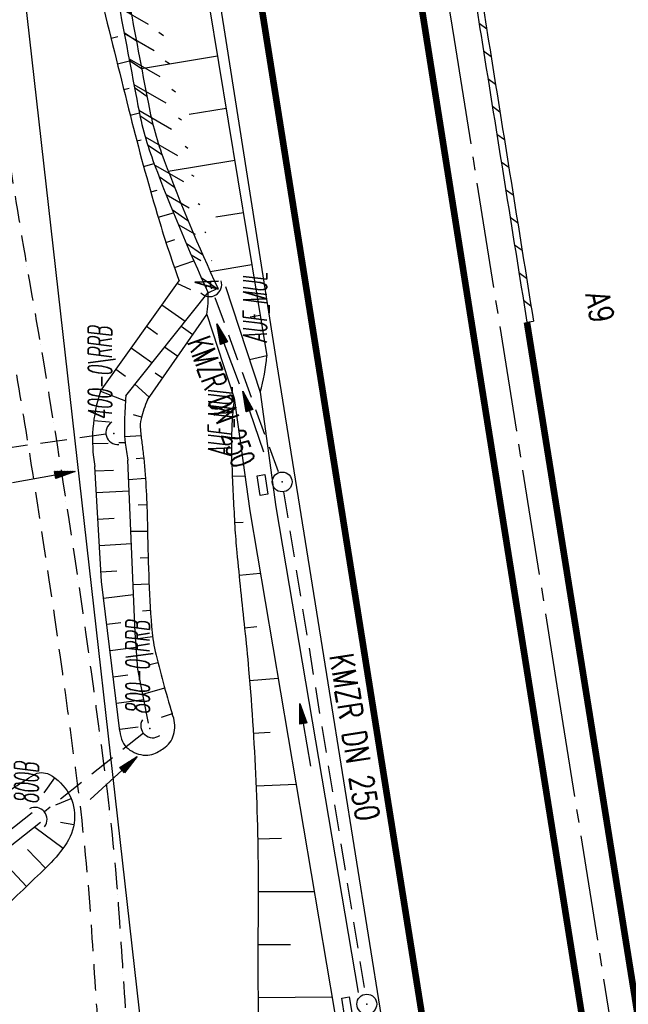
# Model space of a CAD drawing. Extents: x 447426 to 448116, y 440349 to 441552.
# Tile 26 of 96: x 447787 to 447833, y 440771 to 440846. Entities that reach past the tile are written whole.
import ezdxf
from ezdxf.enums import TextEntityAlignment as Align

# ---------------------------------------------------------------- set-up
doc = ezdxf.new("R2010")
doc.units = 0
doc.header["$LTSCALE"] = 2
doc.header["$MEASUREMENT"] = 0
for name, pattern in [('ACHSE', [5.5, 4, -0.5, 0.5, -0.5]), ('AUSGEZOGEN', [0]), ('GESTRICH-X2', [1.5, 1, -0.5])]:
    doc.linetypes.add(name, pattern=pattern)
doc.layers.get('0').update_dxf_attribs({"linetype": 'AUSGEZOGEN'})
for name, color, linetype in [('208-GRENZL-BAB', 7, 'AUSGEZOGEN'), ('ACHSETOP', 250, 'ACHSE'), ('ANMERKUNG', 7, 'CONTINUOUS'), ('BOESCHG', 250, 'AUSGEZOGEN'), ('DURCHL', 200, 'GESTRICH-X2'), ('FBRTOP', 250, 'AUSGEZOGEN'), ('GRABEN', 250, 'AUSGEZOGEN'), ('KANAL', 7, 'GESTRICH-X2'), ('MULDE', 250, 'AUSGEZOGEN'), ('PFEIL', 7, 'CONTINUOUS'), ('PFEILTOP', 200, 'AUSGEZOGEN'), ('Rinne', 200, 'CONTINUOUS'), ('SCHLITZRINNE', 200, 'AUSGEZOGEN'), ('SCHRIFT', 7, 'AUSGEZOGEN'), ('SCHSYMBOL', 200, 'AUSGEZOGEN'), ('TEXTO', 4, 'CONTINUOUS'), ('WEG', 250, 'GESTRICH-X2')]:
    doc.layers.add(name, color=color, linetype=linetype)
doc.styles.add('ROMANS', font='romans.shx', dxfattribs={"width": 0.8})

# ---------------------------------------------------------------- blocks, each defined once
blk = doc.blocks.new('DL')
at = {"color": 0}
blk.add_arc((-0.3106833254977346, 0.0246800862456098), 0.9100732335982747, 282.5363002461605, 77.46369975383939, dxfattribs=at)
blk.add_point((0.5969366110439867, 0.0027149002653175), dxfattribs=at)
blk = doc.blocks.new('42')
at = {"color": 0}
blk.add_arc((-0.0246800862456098, -0.3106833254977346), 0.9100732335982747, 12.53630024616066, 167.4636997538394, dxfattribs=at)
blk.add_point((0, 0), dxfattribs=at)
blk = doc.blocks.new('GST')
at = {"color": 0}
blk.add_circle((0, 0), 0.75, dxfattribs=at)
blk.add_point((0, 0), dxfattribs=at)
blk = doc.blocks.new('17')
blk.add_lwpolyline([(-0.7551444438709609, -1.217819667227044), (0.7477110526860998, -1.217819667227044), (0.7477110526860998, -1.800570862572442), (-0.7551444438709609, -1.800570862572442)], close=True)
blk.add_blockref('GST', (0, 0))
blk = doc.blocks.new('PFEIL2')
at = {"color": 0}
for p, q in [((0.8796887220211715, 0.0024565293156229), (-2.401395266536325, -0.0115320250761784)), ((0.8808543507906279, -0.2709205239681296), (0.8785230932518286, 0.2758335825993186)), ((0.8785230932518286, 0.2758335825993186), (2.429089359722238, 0.0090619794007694)), ((0.9110887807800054, 0.2702307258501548), (0.8785706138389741, 0.2646884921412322)), ((0.9651190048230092, 0.2609349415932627), (0.8786494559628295, 0.2461975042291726)), ((1.01914922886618, 0.2516391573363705), (0.8787282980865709, 0.2277065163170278)), ((1.073179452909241, 0.24234337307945), (0.8788071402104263, 0.2092155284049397)), ((1.127209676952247, 0.2330475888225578), (0.8788859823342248, 0.1907245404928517)), ((1.181239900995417, 0.2237518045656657), (0.8789648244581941, 0.1722335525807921)), ((1.235270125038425, 0.2144560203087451), (0.8790436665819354, 0.1537425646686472)), ((1.289300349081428, 0.2051602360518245), (0.8791225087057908, 0.1352515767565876)), ((1.34333057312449, 0.195864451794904), (0.8792013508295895, 0.1167605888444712)), ((1.397360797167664, 0.1865686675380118), (0.8792801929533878, 0.0982696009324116)), ((1.451391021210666, 0.1772728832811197), (0.8793590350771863, 0.0797786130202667)), ((1.505421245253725, 0.1679770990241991), (0.8794378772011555, 0.0612876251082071)), ((1.559451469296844, 0.1586813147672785), (0.8795167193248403, 0.0427966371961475)), ((1.613481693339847, 0.1493855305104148), (0.8795955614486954, 0.024305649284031)), ((1.66751191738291, 0.140089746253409), (0.8796744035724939, 0.005814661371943)), ((1.721542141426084, 0.1307939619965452), (0.8797532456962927, -0.0126763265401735)), ((1.775572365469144, 0.1214981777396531), (0.8798320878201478, -0.0311673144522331)), ((1.82960258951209, 0.1122023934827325), (0.8799109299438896, -0.0496583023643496)), ((1.883632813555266, 0.1029066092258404), (0.8799897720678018, -0.0681492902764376)), ((1.937663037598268, 0.0936108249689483), (0.8800686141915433, -0.08664027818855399)), ((1.991693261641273, 0.0843150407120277), (0.8801474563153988, -0.105131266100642)), ((2.045723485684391, 0.0750192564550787), (0.8802262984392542, -0.1236222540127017)), ((2.099753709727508, 0.0657234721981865), (0.8803051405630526, -0.1421132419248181)), ((2.153783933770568, 0.056427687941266), (0.8803839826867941, -0.1606042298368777)), ((2.207814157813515, 0.0471319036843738), (0.8804628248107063, -0.1790952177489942)), ((2.261844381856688, 0.0378361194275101), (0.8805416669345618, -0.1975862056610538)), ((2.31587460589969, 0.0285403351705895), (0.8806205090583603, -0.2160771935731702)), ((2.36990482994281, 0.0192445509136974), (0.8806993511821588, -0.2345681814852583)), ((2.423935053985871, 0.009948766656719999), (0.8807781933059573, -0.2530591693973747)), ((2.429089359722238, 0.0090619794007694), (0.8808543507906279, -0.2709205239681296))]:
    blk.add_line(p, q, dxfattribs=at)

msp = doc.modelspace()

# ---------------------------------------------------------------- hatches: boundary and pattern name
at = {"layer": 'PFEILTOP'}
h = msp.add_hatch(dxfattribs=at)
h.set_pattern_fill('_USER', color=256, scale=1.5, angle=45, style=0, pattern_type=0)
h.set_pattern_definition([(330.0705341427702, (447756.0982491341, 441019.2997074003), (0.7484002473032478, 1.299960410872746), [])])
edge = h.paths.add_edge_path()
edge.add_arc((447777.4187976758, 441030.6992129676), 25.15267427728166, 166.2060873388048, 173.0821012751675)
edge.add_arc((447758.6244183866, 441032.9795401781), 6.220464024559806, 173.0821012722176, 187.2897312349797)
edge.add_arc((447882.7981571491, 441048.8639434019), 131.4060529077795, 187.2897312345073, 189.2050634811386)
edge.add_arc((447769.0204047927, 441030.4256490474), 16.14397054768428, 189.2050612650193, 194.7319503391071)
edge.add_arc((449313.8802607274, 441436.6330090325), 1613.515684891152, 194.7319525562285, 195.0281644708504)
edge.add_arc((453710.7482485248, 442617.0870550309), 6166.088568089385, 195.0281644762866, 195.1796752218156)
edge.add_arc((456083.849496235, 443260.9405184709), 8624.981980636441, 195.1796752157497, 195.2931305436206)
edge.add_arc((441467.1404413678, 439264.1449665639), 6528.319912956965, 15.162729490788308, 15.293130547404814, ccw=False)
edge.add_arc((446638.8485723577, 440665.6551099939), 1170.074334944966, 13.66950498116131, 15.162729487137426, ccw=False)
edge.add_arc((447383.2620127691, 440846.7038499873), 403.9607555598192, 11.128854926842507, 13.669504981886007, ccw=False)
edge.add_arc((445196.4643390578, 440416.5273990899), 2632.667969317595, 10.783410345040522, 11.128854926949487, ccw=False)
edge.add_arc((443527.3472828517, 440098.6271328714), 4331.789014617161, 10.51409847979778, 10.783410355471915, ccw=False)
edge.add_arc((419448.5343821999, 435629.754196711), 28821.78811678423, 10.48867414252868, 10.514098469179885, ccw=False)
edge.add_arc((501532.8930700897, 450826.4081835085), 54657.43225329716, 190.4886741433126, 190.5071369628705)
edge.add_arc((449026.5121298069, 441088.1604866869), 1255.620414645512, 190.5071369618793, 190.6874300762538)
edge.add_arc((468808.1473932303, 444821.4446900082), 21386.45508780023, 190.6874300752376, 190.7311091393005)
edge.add_arc((447821.7007135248, 440844.2116504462), 26.46148079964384, 190.7311091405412, 200.6342967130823)
edge.add_arc((447930.7208922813, 440885.2641367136), 142.9548540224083, 200.6342967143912, 204.8643071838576)
edge.add_arc((447777.4187976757, 441030.6992129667), 24.35267427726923, 166.2060873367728, 173.0821012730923)
edge.add_arc((447758.6244183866, 441032.979540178), 5.420464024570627, 173.0821012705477, 187.289731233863)
edge.add_arc((447882.7981571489, 441048.8639434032), 130.6060529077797, 187.2897312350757, 189.2050634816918)
edge.add_arc((447769.0204047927, 441030.4256490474), 15.34397054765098, 189.2050611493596, 194.7319502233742)
edge.add_arc((449313.8802607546, 441436.633009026), 1612.715684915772, 194.7319525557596, 195.0281644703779)
edge.add_arc((453710.7482485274, 442617.0870550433), 6165.28856809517, 195.0281644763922, 195.1796752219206)
edge.add_arc((456083.8494962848, 443260.9405185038), 8624.181980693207, 195.1796752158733, 195.2931305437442)
edge.add_arc((441467.1404413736, 439264.1449665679), 6529.11991295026, 15.16272949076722, 15.293130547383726, ccw=False)
edge.add_arc((446638.8485723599, 440665.6551099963), 1170.874334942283, 13.669504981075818, 15.162729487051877, ccw=False)
edge.add_arc((447383.2620127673, 440846.703849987), 404.7607555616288, 11.128854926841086, 13.669504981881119, ccw=False)
edge.add_line((447752.9915361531, 441036.6963721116), (447753.7684638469, 441036.5056278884))
h = msp.add_hatch(dxfattribs=at)
h.set_pattern_fill('_USER', color=256, scale=1.5, angle=45, style=0, pattern_type=0)
h.set_pattern_definition([(325.5891009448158, (447783.1063194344, 440910.9329115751), (0.8476859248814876, 1.23750901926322), [])])
edge = h.paths.add_edge_path()
edge.add_arc((445196.4643390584, 440416.5273990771), 2633.467969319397, 10.783410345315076, 11.12885492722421, ccw=False)
edge.add_arc((443527.3472828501, 440098.6271328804), 4332.589014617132, 10.514098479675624, 10.78341035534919, ccw=False)
edge.add_arc((419448.5343820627, 435629.7541966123), 28822.58811693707, 10.488674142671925, 10.514098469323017, ccw=False)
edge.add_arc((501532.8930700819, 450826.4081835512), 54656.63225329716, 190.4886741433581, 190.507136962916)
edge.add_arc((449026.5121298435, 441088.1604866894), 1254.820414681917, 190.5071369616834, 190.6874300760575)
edge.add_arc((468808.1473932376, 444821.4446899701), 21385.65508780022, 190.6874300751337, 190.7311091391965)
edge.add_arc((447821.7007135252, 440844.2116504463), 25.66148079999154, 190.7311091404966, 200.6342967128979)
edge.add_arc((447930.7208922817, 440885.2641367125), 142.1548540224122, 200.6342967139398, 204.8643071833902)
edge.add_arc((447777.4187976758, 441030.6992129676), 25.15267427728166, 166.2060873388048, 173.0821012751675)
edge.add_arc((447758.6244183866, 441032.9795401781), 6.220464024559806, 173.0821012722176, 187.2897312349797)
edge.add_arc((447882.7981571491, 441048.8639434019), 131.4060529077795, 187.2897312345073, 189.2050634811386)
edge.add_arc((447769.0204047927, 441030.4256490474), 16.14397054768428, 189.2050612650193, 194.7319503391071)
edge.add_arc((449313.8802607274, 441436.6330090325), 1613.515684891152, 194.7319525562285, 195.0281644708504)
edge.add_arc((453710.7482485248, 442617.0870550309), 6166.088568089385, 195.0281644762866, 195.1796752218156)
edge.add_arc((456083.849496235, 443260.9405184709), 8624.981980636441, 195.1796752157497, 195.2931305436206)
edge.add_arc((441467.1404413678, 439264.1449665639), 6528.319912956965, 15.162729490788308, 15.293130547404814, ccw=False)
edge.add_arc((446638.8485723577, 440665.6551099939), 1170.074334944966, 13.66950498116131, 15.162729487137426, ccw=False)
edge.add_arc((447383.2620127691, 440846.7038499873), 403.9607555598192, 11.128854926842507, 13.669504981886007, ccw=False)
edge.add_arc((445196.4643390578, 440416.5273990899), 2632.667969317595, 10.783410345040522, 11.128854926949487, ccw=False)
edge.add_arc((443527.3472828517, 440098.6271328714), 4331.789014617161, 10.51409847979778, 10.783410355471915, ccw=False)
edge.add_arc((419448.5343821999, 435629.754196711), 28821.78811678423, 10.48867414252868, 10.514098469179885, ccw=False)
edge.add_arc((501532.8930700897, 450826.4081835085), 54657.43225329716, 190.4886741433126, 190.5071369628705)
edge.add_arc((449026.5121298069, 441088.1604866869), 1255.620414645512, 190.5071369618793, 190.6874300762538)
edge.add_arc((468808.1473932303, 444821.4446900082), 21386.45508780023, 190.6874300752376, 190.7311091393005)
edge.add_arc((447821.7007135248, 440844.2116504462), 26.46148079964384, 190.7311091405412, 200.6342967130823)
edge.add_arc((447930.7208922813, 440885.2641367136), 142.9548540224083, 200.6342967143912, 204.8643071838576)
edge.add_line((447801.0170775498, 440825.1558117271), (447801.7429224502, 440825.4921882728))

# ---------------------------------------------------------------- linework, layer by layer
at = {"layer": '208-GRENZL-BAB', "flags": 128}
msp.add_lwpolyline([(447799.9463583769, 440734.1654643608), (447786.063466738, 440857.3244685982)], dxfattribs=at)
at = {"layer": 'ACHSETOP'}
msp.add_lwpolyline([(447815.693, 440869.001), (447819.621, 440844.312), (447827.479, 440794.933), (447839.264, 440720.865), (447854.979, 440622.107), (447866.765, 440548.039), (447886.407, 440424.592), (447891.0569249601, 440395.3704098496)], dxfattribs=at)
at = {"layer": 'BOESCHG'}
for p, q in [((447793.6633758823, 440844.4022316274), (447794.1741271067, 440844.5287340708)), ((447795.9790663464, 440842.1199059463), (447801.7276627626, 440843.0673504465)), ((447794.1453278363, 440842.4611683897), (447795.0572439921, 440842.6881502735)), ((447794.6295234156, 440840.520663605), (447795.0296821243, 440840.6207571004)), ((447795.1159619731, 440838.5807198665), (447795.8080229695, 440838.7546785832)), ((447799.5664854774, 440838.6571971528), (447802.3781401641, 440839.1205949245)), ((447795.6133235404, 440836.6435478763), (447795.9527060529, 440836.7326112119)), ((447796.1312861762, 440834.7117819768), (447796.9211758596, 440834.9280908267)), ((447797.9985310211, 440834.3448148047), (447803.0286175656, 440835.1738394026)), ((447796.6697986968, 440832.7856435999), (447797.153965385, 440832.923792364)), ((447797.2289727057, 440830.8654011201), (447798.3799500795, 440831.2089306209)), ((447801.5999513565, 440830.8844135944), (447803.6790949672, 440831.2270838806)), ((447786.9558532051, 440829.1158791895), (447786.9568392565, 440829.1160456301)), ((447797.822347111, 440828.9554718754), (447798.4817772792, 440829.1684513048)), ((447798.4582545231, 440827.0592797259), (447799.9254959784, 440827.5696430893)), ((447787.2931351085, 440827.1445212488), (447787.295105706, 440827.1448629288)), ((447801.1635819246, 440826.7585313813), (447804.3295723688, 440827.2803283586)), ((447787.6384271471, 440825.1745519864), (447787.6394120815, 440825.174724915)), ((447799.6942600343, 440825.3765778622), (447798.6665531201, 440825.8491947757)), ((447799.2627329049, 440822.9697821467), (447797.5066795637, 440824.219871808)), ((447787.9818948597, 440823.2042681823), (447787.9838655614, 440823.204609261)), ((447804.961487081, 440823.4400521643), (447804.1894936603, 440823.2908801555)), ((447804.9780763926, 440823.333247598), (447804.9800497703, 440823.3335728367)), ((447797.1801817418, 440821.9972898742), (447796.3468060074, 440822.5905488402)), ((447799.8523230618, 440821.969993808), (447798.9607790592, 440822.5913047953)), ((447788.3205831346, 440821.2331571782), (447788.3215688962, 440821.2333253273)), ((447796.7643820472, 440819.8382796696), (447795.1869324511, 440820.9612258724)), ((447798.7088221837, 440820.3291386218), (447797.7108550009, 440821.0246152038)), ((447805.465, 440820.385), (447804.1421724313, 440820.0841583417)), ((447788.6544899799, 440819.2612305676), (447788.6564623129, 440819.2615620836)), ((447794.7711327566, 440818.8022156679), (447794.0270588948, 440819.3319029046)), ((447797.5653213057, 440818.6882834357), (447797.0131261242, 440819.0731045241)), ((447792.868, 440817.702), (447794.7564383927, 440816.9682952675)), ((447796.5631310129, 440817.25194948), (447795.4769032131, 440818.2245178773)), ((447788.9836134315, 440817.2884999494), (447788.9845999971, 440817.2886633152)), ((447796.4070228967, 440817.0159911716), (447796.407940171, 440817.0155929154)), ((447792.3570839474, 440815.4715216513), (447793.5407303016, 440815.3942380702)), ((447795.9699861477, 440815.7328600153), (447795.3536460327, 440815.9001807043)), ((447789.3079515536, 440815.3149769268), (447789.3099254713, 440815.315298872)), ((447795.8733335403, 440815.0985875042), (447795.8753328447, 440815.0985347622)), ((447795.9347182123, 440814.3151659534), (447794.6997958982, 440814.2381450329)), ((447802.781024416, 440814.2127272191), (447803.0551630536, 440814.2050517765)), ((447789.6275024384, 440813.3406731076), (447789.6284897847, 440813.3408316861)), ((447792.2664032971, 440813.7344523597), (447793.4488209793, 440813.7787016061)), ((447794.2443893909, 440813.8084739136), (447794.7364175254, 440813.8268869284)), ((447796.136, 440812.64), (447795.5650928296, 440812.5941156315)), ((447796.0854597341, 440813.1109644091), (447796.0864532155, 440813.1110784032)), ((447792.4550811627, 440811.6745082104), (447793.8519468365, 440811.726644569)), ((447789.9422642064, 440811.3656001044), (447789.9442396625, 440811.3659124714)), ((447794.9962516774, 440811.0267496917), (447796.2683315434, 440811.119452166)), ((447802.841154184, 440811.2655689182), (447803.7955172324, 440811.2952341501)), ((447795.0336241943, 440810.1482938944), (447792.5524053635, 440810.0023901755)), ((447790.2522186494, 440809.3897670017), (447790.2532067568, 440809.3899207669)), ((447795.7289828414, 440809.0981216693), (447796.3786237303, 440809.1225634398)), ((447793.8942271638, 440808.0778388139), (447792.6698090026, 440808.0058390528)), ((447790.5573213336, 440807.4131789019), (447790.5592982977, 440807.4134815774)), ((447803.0116244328, 440807.7655822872), (447803.653983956, 440807.8017337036)), ((447795.1632037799, 440807.1024744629), (447796.422602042, 440807.1230871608)), ((447795.2036664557, 440806.1513832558), (447792.7872126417, 440806.0092879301)), ((447790.857568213, 440805.4358473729), (447790.8585570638, 440805.4359962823)), ((447795.859282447, 440805.1049753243), (447796.4695853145, 440805.1236702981)), ((447794.0966519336, 440804.0828323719), (447792.9046162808, 440804.0127368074)), ((447803.3501915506, 440803.7803574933), (447804.9562318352, 440803.9416661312)), ((447791.1529574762, 440803.4577843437), (447791.1549359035, 440803.4580773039)), ((447795.3347262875, 440803.0707700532), (447796.5450686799, 440803.1251264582)), ((447795.3674333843, 440802.3019768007), (447793.10410606, 440802.023576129)), ((447791.4434873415, 440801.4790017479), (447791.4444769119, 440801.4791457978)), ((447796.0347577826, 440801.0914929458), (447796.6490367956, 440801.1278618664)), ((447794.4004955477, 440800.1679651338), (447793.3482758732, 440800.0385368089)), ((447803.7658840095, 440799.8020188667), (447804.6945443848, 440799.9028180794)), ((447791.729156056, 440799.4995115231), (447791.7311358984, 440799.499794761)), ((447795.522801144, 440798.9610860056), (447796.8049168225, 440799.1345050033)), ((447795.5701803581, 440798.2967688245), (447793.5924456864, 440798.0534974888)), ((447792.0099618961, 440797.5193256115), (447792.0109521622, 440797.5194647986)), ((447796.5104816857, 440796.992413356), (447797.2158329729, 440797.1785042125)), ((447794.9477166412, 440796.2051292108), (447793.8366154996, 440796.0684581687)), ((447792.2859031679, 440795.5384559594), (447792.2878843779, 440795.5387294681)), ((447804.1445657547, 440795.8201346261), (447806.3016599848, 440795.9977728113)), ((447796.0629408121, 440794.783890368), (447797.7243726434, 440795.2443254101)), ((447796.1519876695, 440794.3381871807), (447794.0807853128, 440794.0834188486)), ((447792.5569782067, 440793.5569145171), (447792.5579691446, 440793.5570488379)), ((447798.2980565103, 440793.289371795), (447797.446254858, 440793.0146867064)), ((447795.7289305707, 440792.2710755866), (447794.324955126, 440792.0983795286)), ((447804.4316806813, 440791.8305442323), (447805.7062674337, 440791.9090546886)), ((447792.8231853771, 440791.574713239), (447792.8251679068, 440791.5749770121)), ((447793.084523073, 440789.5918640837), (447793.0855146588, 440789.5919935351)), ((447787.5934368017, 440788.5300976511), (447787.5923741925, 440788.5317920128)), ((447788.6169478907, 440787.321326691), (447789.4241443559, 440788.434752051)), ((447804.6363704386, 440787.8358767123), (447807.6630466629, 440787.9596545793)), ((447793.3404537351, 440787.6083129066), (447793.3424380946, 440787.6085625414)), ((447789.4841331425, 440786.4099381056), (447790.6433754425, 440786.8812315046)), ((447789.8529868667, 440785.0879611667), (447790.8505307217, 440784.9175811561)), ((447793.5786255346, 440785.6225678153), (447793.5796190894, 440785.6226811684)), ((447787.8915513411, 440784.7191251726), (447790.0338805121, 440783.1144715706)), ((447793.7938534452, 440783.6342050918), (447793.7958430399, 440783.6344088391)), ((447804.7585477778, 440783.837834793), (447806.5536954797, 440783.8741496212)), ((447787.3358755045, 440783.0335582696), (447788.7106430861, 440781.6174871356)), ((447785.094124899, 440782.5085764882), (447787.2699489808, 440780.2302557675)), ((447793.9861087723, 440781.6434898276), (447793.9871046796, 440781.6435802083)), ((447804.7981606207, 440779.838122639), (447809.0388621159, 440779.8363436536)), ((447794.1553658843, 440779.6506874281), (447794.1573596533, 440779.6508451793)), ((447794.3016022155, 440777.6560635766), (447794.3025999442, 440777.6561309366)), ((447794.4350540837, 440775.6605215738), (447794.437049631, 440775.6606549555)), ((447804.7811570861, 440775.8381657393), (447807.2494382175, 440775.8331456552)), ((447794.5684004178, 440773.6649718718), (447794.5693981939, 440773.6650385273)), ((447794.7016761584, 440771.6694174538), (447794.7036717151, 440771.6695506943)), ((447804.7875252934, 440771.8381723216), (447810.3885331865, 440771.8673985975))]:
    msp.add_line(p, q, dxfattribs=at)
msp.add_lwpolyline([(447751.964, 441037.535, 0.03072784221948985), (447751.4103744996, 441033.9946818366, 0.06051855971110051), (447751.46, 441032.171, 0.005294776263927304), (447752.1652439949, 441027.7640404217, 0.01410520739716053), (447752.494, 441026.121, 0.00532515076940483), (447754.8799464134, 441016.214308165, 0.00376896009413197), (447758.505, 441002.281, 0.004662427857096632), (447762.7368696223, 440987.072503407, -0.004550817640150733), (447767.076, 440971.492, -0.007102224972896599), (447774.5449061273, 440942.0336826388, -0.0131870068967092), (447777.921, 440926.016, -9.092360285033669e-05), (447780.6897789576, 440910.9014909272, 6.302639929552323e-05), (447784.683, 440889.096, 2.163719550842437e-05), (447788.9167976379, 440865.9988832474, 7.247976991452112e-05), (447790.182, 440859.104, 0.01359620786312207), (447790.8801610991, 440855.8093021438, 0.002572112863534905), (447795.131, 440838.525, 0.01024663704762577), (447797.1593495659, 440831.1033671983, 0.01484284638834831), (447798.815, 440826.056, 0.07583667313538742)], format="xyb", dxfattribs=at)
msp.add_lwpolyline([(447789.3592243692, 440919.6134043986), (447792.701, 440899.53), (447799.611, 440855.904), (447805.465, 440820.385)], dxfattribs=at)
at = {"layer": 'BOESCHG', "flags": 128}
for points in [[(447792.868, 440817.702), (447798.815, 440826.056)], [(447796.421, 440817.048), (447800.9214883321, 440823.5059308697)], [(447794.342, 440791.968), (447792.947, 440803.309), (447792.436, 440811.999)]]:
    msp.add_lwpolyline(points, dxfattribs=at)
for points in [[(447796.421, 440817.048, 0.04524007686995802), (447795.9422796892, 440815.6196183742, 0.08224153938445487), (447795.885, 440814.789, 0.009936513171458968), (447796.0021693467, 440813.7758299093, -0.00886105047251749), (447796.136, 440812.64, -0.02180599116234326), (447796.4135209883, 440807.6858007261, 0.0138856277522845), (447796.726, 440799.902, 0.04115517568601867), (447797.0110765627, 440798.0177623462, 0.01610438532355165), (447798.283, 440793.324)], [(447802.821, 440811.761, 0.004463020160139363), (447803.0299055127, 440807.461964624, 0.009787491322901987), (447803.181, 440805.505, 0.00290521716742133), (447803.7739678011, 440799.7368502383, -0.005440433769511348), (447804.075, 440796.655, -0.02337185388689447), (447804.7944567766, 440778.5669040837, 0.0138465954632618), (447805.427, 440748.029, 0.006281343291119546), (447805.9853307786, 440738.8820346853, -0.006814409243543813), (447806.491, 440730.45, -0.05825506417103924), (447805.8069842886, 440720.7095199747, 0.07250116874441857), (447805.479, 440712.856, 0.0300415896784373), (447807.6904743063, 440699.4153995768, -0.01504052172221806), (447812.907, 440672.732, -0.00451125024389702), (447817.5548391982, 440642.7824581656, 0.01068698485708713), (447819.673, 440630.164, 0.009697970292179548), (447821.7638744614, 440620.2118026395, -0.00277366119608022), (447829.555, 440585.5220000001, -0.005396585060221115), (447830.9128136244, 440578.9780278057, -0.002073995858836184), (447834.191, 440561.9)], [(447794.342, 440791.968, 0.09859788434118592), (447794.5320261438, 440791.1847724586, 0.1182867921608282), (447794.951, 440790.656, 0.07700003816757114), (447795.586191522, 440790.2993979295, 0.07926596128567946), (447796.28, 440790.159, 0.1081910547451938), (447796.909294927, 440790.2696695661, 0.06908116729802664), (447797.768, 440790.77, 0.1784351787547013), (447798.443266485, 440791.8661413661, 0.1554694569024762), (447798.283, 440793.324)]]:
    msp.add_lwpolyline(points, format="xyb", dxfattribs=at)
at = {"layer": 'BOESCHG'}
msp.add_lwpolyline([(447767.536, 440775.351, -0.002201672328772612), (447769.1953473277, 440776.4583473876, -0.0005254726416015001), (447776.173, 440781.06, -0.0007476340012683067), (447786.3892586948, 440787.7601988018, -0.005485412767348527), (447787.7929999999, 440788.656, -0.2676549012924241), (447789.0021054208, 440788.6971027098, -0.1480817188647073), (447790.48, 440787.226, -0.1435913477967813), (447790.89331905, 440785.2718998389, -0.1373753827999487), (447790.179, 440783.314, -0.04429521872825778), (447788.7548303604, 440781.6617905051, -0.009948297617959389), (447781.6679999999, 440775.047, -0.01578798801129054), (447773.4441033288, 440768.1272585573, -0.07113165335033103), (447771.371, 440766.924, -0.246863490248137), (447769.6915241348, 440767.0928140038, -0.1206101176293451), (447767.448, 440769.518, -0.1311268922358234), (447766.4759951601, 440773.3944532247, -0.2454692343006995)], format="xyb", close=True, dxfattribs=at)
for centre, radius, start, end in [((447791.2473809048, 440824.894129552), 9.773200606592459, 351.834011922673, 1.534305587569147), ((447790.0645250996, 440821.8517410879), 15.47016343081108, 344.1362119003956, 354.559560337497), ((447803.9180917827, 440813.9970979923), 11.65464831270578, 161.4646007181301, 189.8716794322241), ((447834.1916115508, 440813.4986895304), 31.41870197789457, 173.2839958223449, 183.1705035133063)]:
    msp.add_arc(centre, radius, start, end, dxfattribs=at)
at = {"layer": 'DURCHL'}
for p, q in [((447801.531, 440824.781), (447806.344, 440811.531)), ((447793.2847625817, 440814.4467919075), (447785.132349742, 440813.2931714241)), ((447796.1148611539, 440791.8248480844), (447788.6291203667, 440785.8700844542))]:
    msp.add_line(p, q, dxfattribs=at)
at = {"layer": 'FBRTOP'}
msp.add_lwpolyline([(447814.8529999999, 440976.115, 0.02226596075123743), (447815.6780087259, 440970.7912437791, -0.001548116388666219), (447818.1606879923, 440957.6269271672, -0.001755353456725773), (447820.2735088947, 440946.0025692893, -0.001361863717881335), (447822.9042757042, 440930.9974733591, -0.002084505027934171), (447824.5554198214, 440921.1825985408, -0.0003189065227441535), (447826.1889329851, 440911.1788343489, -0.0008609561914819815), (447826.7852568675, 440907.4719232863, -7.48358019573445e-06), (447827.66906638, 440901.9164059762, 2.515431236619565e-05), (447828.5528758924, 440896.3608886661, 6.383636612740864e-07), (447830.5173069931, 440884.0168216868, -1.158548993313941e-05), (447832.4817380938, 440871.6727547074, -8.166532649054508e-06), (447834.4457908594, 440859.327923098, 7.972851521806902e-06), (447836.4098436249, 440846.9830914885, 1.020722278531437e-05), (447840.3387950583, 440822.2938967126, -7.729457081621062e-06), (447844.2677464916, 440797.6047019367, -4.914449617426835e-06), (447850.1602802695, 440760.5704896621, 6.890583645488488e-06), (447856.0528140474, 440723.5362773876, 8.153809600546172e-07), (447863.9102934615, 440674.157406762, -7.319801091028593e-07), (447871.7677728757, 440624.7785361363), (447883.5537788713, 440550.7104984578, -4.969545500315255e-06), (447893.3747935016, 440488.9869065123, 5.669417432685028e-06), (447903.1958081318, 440427.2633145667, 9.293187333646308e-07), (447907.5933496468, 440399.6277813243, -8.346839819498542e-07)], format="xyb", dxfattribs=at)
at = {"layer": 'FBRTOP', "const_width": 0.5, "flags": 128}
msp.add_lwpolyline([(447805.5, 440919.51), (447813.341, 440870.909), (447821.25, 440820.948), (447829.113, 440771.589), (447836.615, 440724.3529999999), (447844.674, 440673.5870000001), (447848.15, 440651.549)], dxfattribs=at)
at = {"layer": 'FBRTOP', "flags": 128}
msp.add_lwpolyline([(447794.521, 440893.5160000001), (447798.4229999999, 440869.1039999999), (447802.3579999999, 440844.246), (447806.214, 440819.686), (447810.158, 440795.012), (447814.097, 440770.398), (447818.057, 440745.2679999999), (447821.899, 440721.1029999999), (447825.79, 440696.525), (447829.77, 440671.902), (447833.632, 440647.167), (447837.53, 440622.73), (447841.455, 440598.3779999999), (447845.3690000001, 440573.549), (447849.307, 440548.911), (447853.2289999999, 440524.342), (447857.1409999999, 440499.74)], dxfattribs=at)
at = {"layer": 'FBRTOP', "const_width": 0.5}
msp.add_lwpolyline([(447801.8669803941, 440866.8007314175), (447805.7948934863, 440842.1122775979), (447813.6529734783, 440792.7327748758), (447825.4379178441, 440718.6651245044), (447841.1529517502, 440619.9069114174), (447852.9389468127, 440545.8389424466), (447872.5809227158, 440422.3920938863), (447877.438692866, 440391.8643392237)], dxfattribs=at)
at = {"layer": 'FBRTOP', "const_width": 0.5, "flags": 128}
msp.add_lwpolyline([(447825.132, 440822.924, -2.406622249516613e-05), (447830.4862290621, 440789.4244642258, -4.692141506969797e-05), (447833.23, 440772.242), (447840.929, 440723.999, -0.0002292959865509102), (447841.2357255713, 440722.0677624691, 9.302792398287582e-06), (447848.775, 440674.463, 0.0001401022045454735), (447849.6182570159, 440669.1487543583, 4.368390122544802e-05), (447852.329, 440652.106)], format="xyb", dxfattribs=at)
at = {"layer": 'GRABEN'}
for points in [[(447794.78, 440817.351), (447801.0132918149, 440825.1639813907)], [(447795.49, 440799.421), (447794.934, 440812.49)], [(447796.500967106, 440792.5914523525), (447795.6862495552, 440796.669330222), (447795.49, 440799.421)], [(447770.4569176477, 440772.1862690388), (447787.7071237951, 440785.8306768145)], [(447788.3207742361, 440785.0583005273), (447771.0106321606, 440771.3796882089)]]:
    msp.add_lwpolyline(points, dxfattribs=at)
msp.add_lwpolyline([(447794.78, 440817.351, 0.005489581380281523), (447794.6817519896, 440815.4908882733, 0.0151533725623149), (447794.674, 440814.816, 0.02312891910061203), (447794.741424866, 440813.781244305, 0.01836716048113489), (447794.934, 440812.49)], format="xyb", dxfattribs=at)
at = {"layer": 'KANAL'}
for p, q in [((447801.531, 440824.7810000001), (447806.344, 440811.5310000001)), ((447806.7189999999, 440810.094), (447812.906, 440772.0630000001))]:
    msp.add_line(p, q, dxfattribs=at)
at = {"layer": 'MULDE'}
for points in [[(447802.3306437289, 440825.6342845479), (447804.945495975, 440817.6229513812), (447806.1375740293, 440808.9405486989)], [(447800.9214883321, 440823.5059308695), (447802.988504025, 440817.1730486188), (447804.1582941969, 440808.6529778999)], [(447806.1375740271, 440808.9405487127), (447812.3610056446, 440772.1980258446)]]:
    msp.add_lwpolyline(points, dxfattribs=at)
msp.add_lwpolyline([(447804.1582941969, 440808.6529778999), (447810.5503268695, 440770.9121103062), (447816.8070647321, 440731.7511119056), (447822.9962347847, 440692.2253654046), (447828.2070722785, 440659.3322526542, 0.0001658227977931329)], format="xyb", dxfattribs=at)
at = {"layer": 'Rinne'}
for points in [[(447752.9915361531, 441036.6963721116, 0.03001127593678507), (447752.4492408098, 441033.728776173, 0.06207201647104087), (447752.4542331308, 441032.1902451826, 0.008357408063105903), (447753.0843340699, 441027.8431241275, 0.024120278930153), (447753.4071495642, 441026.3202810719, 0.001292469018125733), (447755.5492586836, 441018.2583522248, 0.0006610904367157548), (447759.7979558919, 441002.5162624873, 0.0004950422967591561), (447764.2863343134, 440986.0376719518, -0.0005689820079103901), (447768.1889252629, 440971.7013754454, -0.006515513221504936), (447775.7805947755, 440942.1682664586, -0.01108613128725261), (447779.6265217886, 440924.6747934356, -0.001507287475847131), (447782.6432481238, 440909.0913918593, -0.001175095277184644), (447786.4057159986, 440889.0810089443, -0.0001109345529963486), (447788.7366902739, 440876.5058952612, 8.055924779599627e-05), (447791.9457070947, 440859.1880569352, 0.0007866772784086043), (447792.6723275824, 440855.3043763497, 0.000190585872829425), (447795.7019952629, 440839.2845199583, 0.04323772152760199), (447796.9367695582, 440834.8865742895, 0.01845899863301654), (447801.0170775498, 440825.1558117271, 0.01845899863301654)], [(447752.9915361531, 441036.6963721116, 0.03001127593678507), (447752.4492408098, 441033.728776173, 0.06207201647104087), (447752.4542331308, 441032.1902451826, 0.008357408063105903), (447753.0843340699, 441027.8431241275, 0.024120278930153), (447753.4071495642, 441026.3202810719, 0.001292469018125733), (447755.5492586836, 441018.2583522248, 0.0006610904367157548), (447759.7979558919, 441002.5162624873, 0.0004950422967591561), (447764.2863343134, 440986.0376719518, -0.0005689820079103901), (447768.1889252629, 440971.7013754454, -0.006515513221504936), (447775.7805947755, 440942.1682664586, -0.01108613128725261), (447779.6265217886, 440924.6747934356, -0.001507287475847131), (447782.6432481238, 440909.0913918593, -0.001175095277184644), (447786.4057159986, 440889.0810089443, -0.0001109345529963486), (447788.7366902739, 440876.5058952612, 8.055924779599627e-05), (447791.9457070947, 440859.1880569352, 0.0007866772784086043), (447792.6723275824, 440855.3043763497, 0.000190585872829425), (447795.7019952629, 440839.2845199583, 0.04323772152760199), (447796.9367695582, 440834.8865742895, 0.01845899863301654), (447801.0170775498, 440825.1558117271, 0.01845899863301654)], [(447780.4114782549, 440924.829206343, -0.001507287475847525), (447783.4291212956, 440909.2410693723, -0.001175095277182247), (447787.1922840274, 440889.2269909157, -0.0001109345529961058), (447789.5233230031, 440876.651528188, 8.055924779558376e-05), (447792.7322928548, 440859.3339433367, 0.0007866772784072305), (447793.458450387, 440855.4527371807, 0.0001905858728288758), (447796.4880047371, 440839.4334800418, 0.04323772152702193), (447797.6854485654, 440835.1684958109, 0.01845899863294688), (447801.7429224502, 440825.4921882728, 0.01845899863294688)]]:
    msp.add_lwpolyline(points, format="xyb", dxfattribs=at)
at = {"layer": 'Rinne', "flags": 128}
msp.add_lwpolyline([(447801.0170775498, 440825.1558117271), (447801.7429224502, 440825.4921882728)], dxfattribs=at)
at = {"layer": 'SCHLITZRINNE'}
for p, q in [((447821.5138167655, 440845.541920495), (447822.0862477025, 440845.126875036)), ((447821.8477210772, 440843.4470268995), (447822.4202407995, 440843.031917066)), ((447822.1819410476, 440841.3519044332), (447822.7545250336, 440840.9367480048)), ((447822.5164336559, 440839.2565842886), (447823.0890819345, 440838.8413812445)), ((447822.851198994, 440837.1610663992), (447823.423911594, 440836.7458167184)), ((447823.1862371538, 440835.0653506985), (447823.759014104, 440834.6500543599)), ((447823.5215482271, 440832.9694371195), (447824.0943895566, 440832.5540941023)), ((447823.8571323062, 440830.8733255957), (447824.4300380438, 440830.4579358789)), ((447824.192989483, 440828.7770160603), (447824.7659596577, 440828.3615796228)), ((447824.5291198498, 440826.6805084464), (447825.1021544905, 440826.2650252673)), ((447824.8655234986, 440824.5838026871), (447825.4386226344, 440824.1682727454))]:
    msp.add_line(p, q, dxfattribs=at)
at = {"layer": 'SCHLITZRINNE', "flags": 128}
msp.add_lwpolyline([(447791.77, 441013.292, -0.0002597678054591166), (447792.7663716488, 441008.6444604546, -0.001767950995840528), (447792.91, 441007.961, -0.0003243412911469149), (447799.5380512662, 440975.7520913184, -0.001913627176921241), (447800.637, 440970.2879999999, -0.002035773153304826), (447804.8356232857, 440947.9103728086, -0.003793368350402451), (447809.46, 440920.76, -4.182003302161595e-05), (447810.8792731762, 440912.0228871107, -0.0001967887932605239), (447811.18, 440910.166, -0.0001391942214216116), (447816.1783804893, 440879.1707163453, -0.0005668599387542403), (447817.395, 440871.558, -0.0001852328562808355), (447817.4665883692, 440871.1056873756, 7.885935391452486e-06), (447819.144, 440860.4829999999, 0.0003669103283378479), (447821.7426525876, 440844.1059814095, 0.0002836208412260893), (447825.132, 440822.924)], format="xyb", dxfattribs=at)
at = {"layer": 'SCHLITZRINNE'}
msp.add_lwpolyline([(447819.742427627, 440859.8991081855, 0.000352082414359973), (447822.2364167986, 440844.1847018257, 0.0002836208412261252), (447825.6256745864, 440823.003280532, 0.0002836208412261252)], format="xyb", dxfattribs=at)
at = {"layer": 'SCHLITZRINNE', "flags": 128}
msp.add_lwpolyline([(447825.132, 440822.924), (447825.6256745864, 440823.0032805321)], dxfattribs=at)
at = {"layer": 'WEG', "flags": 128}
for points in [[(447747.4822063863, 441029.1570766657, -0.008274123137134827), (447751.5027181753, 441018.7398940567, -0.02563991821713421), (447752.57, 441015.296, -0.0008703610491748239), (447758.6720426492, 440991.147801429, -0.002850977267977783), (447760.48, 440983.762, -0.001011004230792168), (447766.0514047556, 440960.2158873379, -0.002220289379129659), (447768.519, 440949.4779999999, -0.006443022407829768), (447770.8892083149, 440938.2783191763, -0.002883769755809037), (447775.717, 440913.162, -0.007777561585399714), (447780.2851043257, 440886.3214452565, -0.01077363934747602), (447782.862, 440866.835, -0.01822254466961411), (447783.819640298, 440853.8275842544, 0.02495009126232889), (447784.6470000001, 440844.335, 0.00139916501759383), (447785.2328281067, 440840.1666360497, 0.001791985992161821), (447785.711, 440836.915, 0.006258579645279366), (447787.5214908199, 440825.8447360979, -0.004613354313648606), (447790.027, 440810.835, -0.007054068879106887), (447793.279919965, 440788.0920147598, -0.0152972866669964), (447794.31, 440777.546, -3.816613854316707e-05), (447794.8852453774, 440768.9340938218, 3.15086436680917e-05), (447795.5820000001, 440758.501, 7.429789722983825e-06), (447795.9178373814, 440753.4781074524, 1.889464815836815e-05), (447796.05, 440751.503, 0.03049234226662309), (447797.5062043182, 440740.1723263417, -0.01230816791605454), (447802.128, 440712.273, -0.001917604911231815), (447805.1219267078, 440690.3487870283, 0.002361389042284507), (447807.569, 440672.547, 0.00391555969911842), (447812.5173648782, 440639.6185062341, 0.01111889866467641), (447814.6079999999, 440628.079, 0.0006553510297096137), (447817.0912501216, 440616.0010057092, 0.0002469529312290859), (447823.739, 440583.961, 6.051550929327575e-05), (447827.9569400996, 440563.6945514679, 0.0003614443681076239), (447828.666, 440560.302, 0.008688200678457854), (447829.7655811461, 440555.4786024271, -0.006361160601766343), (447831.298, 440548.898, -0.00788474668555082), (447831.8542686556, 440546.1580665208, 0.002269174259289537), (447833.68, 440536.617, 0.01095069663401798), (447834.3135862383, 440533.7226941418, 0.01660004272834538), (447840.1876921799, 440512.5479179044)], [(447786.511952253, 440818.9383160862, -0.002599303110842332), (447787.8859546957, 440810.4978791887, -0.007054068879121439), (447791.1302160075, 440787.8154314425, -0.01529728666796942), (447792.1474065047, 440777.4013804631, -3.816923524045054e-05), (447792.7226764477, 440768.7891057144, 3.150652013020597e-05), (447793.4194023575, 440758.3564424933, 7.43408882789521e-06), (447793.7554384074, 440753.3305792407, 1.886688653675e-05), (447793.8874178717, 440751.3582105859, 0.03049234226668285), (447795.3772888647, 440739.7655777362, -0.01230816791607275), (447799.9816476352, 440711.9715087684, -0.001917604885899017), (447802.9733249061, 440690.0637681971, 0.002361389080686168), (447805.4231862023, 440672.241699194, 0.003915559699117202), (447810.3765957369, 440639.2796361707, 0.0111188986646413), (447812.4844134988, 440627.6452883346, 0.0006553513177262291), (447814.9688089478, 440615.5617234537, 0.0002469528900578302), (447821.6169926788, 440583.5196267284, 6.051556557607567e-05), (447825.8350436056, 440563.2526457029, 0.0003614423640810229), (447826.5447406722, 440559.8570457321, 0.008688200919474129), (447827.661062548, 440554.9602136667, -0.006361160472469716), (447829.1809739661, 440548.4333213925, -0.007884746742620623), (447829.7236426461, 440545.7603753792, 0.002269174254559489), (447831.5530714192, 440536.1999865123, 0.01095069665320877), (447832.2069574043, 440533.2129487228, 0.01622715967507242), (447837.9712467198, 440512.3737308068, 0.004949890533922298)]]:
    msp.add_lwpolyline(points, format="xyb", dxfattribs=at)

# ---------------------------------------------------------------- block references
at = {"layer": 'PFEIL'}
for p, rotation in [((447802.5155780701, 440820.5068921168), 110.0313999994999), ((447808.3518979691, 440791.6869661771), 99.20529999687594)]:
    msp.add_blockref('PFEIL2', p, dxfattribs=dict(at, rotation=rotation))
at = {"layer": 'PFEILTOP'}
for p, rotation in [((447804.4279260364, 440815.3927186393), 108.5017465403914), ((447788.5641474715, 440811.2027967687), 9.929685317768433), ((447793.854441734, 440788.4323269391), 42.05995332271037)]:
    msp.add_blockref('PFEIL2', p, dxfattribs=dict(at, rotation=rotation))
at = {"layer": 'SCHSYMBOL'}
for name, p, rotation in [('42', (447801.271, 440825.4870000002), 210.6263060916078), ('42', (447793.8820010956, 440814.5049935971), 107.391162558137), ('17', (447806.613, 440810.835), 279.0411), ('42', (447796.599, 440792.179), 137.5038820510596), ('DL', (447788.171, 440785.4840000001), 39.9259413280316), ('17', (447813.016, 440771.325), 279.0411)]:
    msp.add_blockref(name, p, dxfattribs=dict(at, rotation=rotation))

# ---------------------------------------------------------------- texts
at = {"layer": 'ANMERKUNG', "style": 'ROMANS', "oblique": 7, "width": 0.5}
for s, p in [('AUF_MUL', (447805.465, 440821.385)), ('A', (447801.795, 440825.374)), ('400-0\\RRB', (447793.736, 440815.528)), ('AUF_MUL', (447802.821, 440812.761)), ('800-0\\RRB', (447796.588, 440793.262)), ('800B', (447788.171, 440786.484))]:
    msp.add_text(s, height=1.8, rotation=90, dxfattribs=at).set_placement(p)
at = {"layer": 'SCHRIFT', "style": 'ROMANS', "width": 0.8}
msp.add_text('A9', height=1.8, rotation=281.3273771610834, dxfattribs=at).set_placement((447829.54346419, 440825.0266910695))
at = {"layer": 'TEXTO', "style": 'ROMANS'}
for rotation, width, p in [(290.0313999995, 0.6, (447801.1713330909, 440816.594144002)), (279.205299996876, 0.75, (447811.2109022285, 440791.3893304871))]:
    msp.add_text('KMZR DN 250', height=1.8, rotation=rotation, dxfattribs=dict(at, width=width)).set_placement(p, align=Align.CENTER)

doc.saveas('drawing.dxf')
